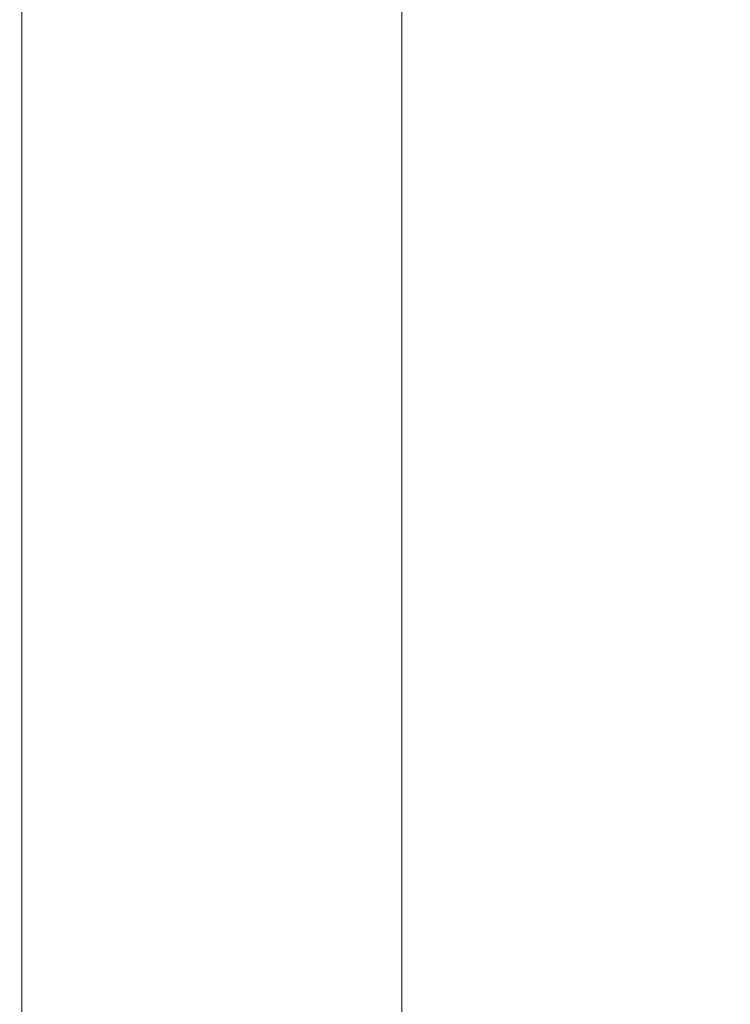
# Model space of a CAD drawing. Header units: inches. Extents: x 1352 to 2050, y -1711 to -1289.
# Tile 248 of 256: x 1795.814 to 1796.168, y -1507.307 to -1506.816. Entities that reach past the tile are written whole.
import ezdxf

# ---------------------------------------------------------------- set-up
doc = ezdxf.new("R2010")
doc.units = ezdxf.units.IN
doc.header["$MEASUREMENT"] = 0
doc.layers.add('图层 1', color=7, linetype='Continuous')

# ---------------------------------------------------------------- blocks, each defined once
blk = doc.blocks.new('block 16')
at = {"layer": '图层 1', "lineweight": 0}
for points, knots in [([(1802.50427, -1506.92301), (1802.50427, -1506.92301), (1796.05092, -1503.17646), (1796.05092, -1503.17646), (1796.00545, -1503.15028), (1795.99029, -1503.09172), (1796.01647, -1503.04693), (1796.04231, -1503.00145), (1796.10019, -1502.9863), (1796.14566, -1503.01248), (1796.14566, -1503.01248), (1802.5997, -1506.75902), (1802.5997, -1506.75902), (1802.64483, -1506.7852), (1802.66068, -1506.84274), (1802.63381, -1506.88855), (1802.60797, -1506.93403), (1802.54975, -1506.94919), (1802.50427, -1506.92301)], [0, 0, 0, 0, 1, 1, 1, 2, 2, 2, 3, 3, 3, 4, 4, 4, 5, 5, 5, 6, 6, 6, 6]), ([(1802.31479, -1507.2403), (1802.31479, -1507.2403), (1795.86144, -1503.4724), (1795.86144, -1503.4724), (1795.83181, -1503.45483), (1795.81355, -1503.42382), (1795.81424, -1503.38868), (1795.81493, -1503.35423), (1795.83388, -1503.32254), (1795.86489, -1503.30669), (1795.86489, -1503.30669), (1796.22249, -1503.11583), (1796.22249, -1503.11583), (1796.26865, -1503.09172), (1796.32584, -1503.10929), (1796.35065, -1503.15545), (1796.37511, -1503.20196), (1796.35754, -1503.25915), (1796.31137, -1503.28361), (1796.31137, -1503.28361), (1796.10398, -1503.39419), (1796.10398, -1503.39419), (1796.10398, -1503.39419), (1802.41091, -1507.07631), (1802.41091, -1507.07631), (1802.45604, -1507.10284), (1802.4712, -1507.16037), (1802.44467, -1507.20619), (1802.41815, -1507.25132), (1802.36027, -1507.26683), (1802.31479, -1507.2403)], [0, 0, 0, 0, 1, 1, 1, 2, 2, 2, 3, 3, 3, 4, 4, 4, 5, 5, 5, 6, 6, 6, 7, 7, 7, 8, 8, 8, 9, 9, 9, 10, 10, 10, 10]), ([(1796.00407, -1503.39075), (1796.00407, -1503.39075), (1796.00407, -1515.70972), (1796.00407, -1515.70972), (1796.00407, -1515.76209), (1795.96135, -1515.80481), (1795.90933, -1515.80481), (1795.85662, -1515.80481), (1795.81459, -1515.76209), (1795.81459, -1515.70972), (1795.81459, -1515.70972), (1795.81459, -1503.39075), (1795.81459, -1503.39075), (1795.81459, -1503.33838), (1795.85662, -1503.29635), (1795.90933, -1503.29635), (1795.96135, -1503.29635), (1796.00407, -1503.33838), (1796.00407, -1503.39075)], [0, 0, 0, 0, 1, 1, 1, 2, 2, 2, 3, 3, 3, 4, 4, 4, 5, 5, 5, 6, 6, 6, 6]), ([(1796.94458, -1507.30403), (1796.31137, -1507.66267), (1796.06539, -1508.49707), (1796.06677, -1509.21985), (1796.06677, -1509.21985), (1796.06746, -1509.29427), (1796.06746, -1509.29427), (1796.06884, -1509.34629), (1796.02681, -1509.38969), (1795.97444, -1509.39107), (1795.92242, -1509.39245), (1795.87867, -1509.35076), (1795.87763, -1509.2984), (1795.87763, -1509.2984), (1795.8766, -1509.21985), (1795.8766, -1509.21985), (1795.87798, -1508.46159), (1796.12465, -1507.55863), (1796.85018, -1507.13936), (1796.89566, -1507.11352), (1796.95354, -1507.12937), (1796.97972, -1507.17484), (1797.0059, -1507.22032), (1796.99005, -1507.2782), (1796.94458, -1507.30403)], [0, 0, 0, 0, 1, 1, 1, 2, 2, 2, 3, 3, 3, 4, 4, 4, 5, 5, 5, 6, 6, 6, 7, 7, 7, 8, 8, 8, 8])]:
    blk.add_open_spline(points, degree=3, knots=knots, dxfattribs=at)
blk = doc.blocks.new('block 9')
at = {"layer": '图层 1'}
blk.add_blockref('block 16', (0, 0), dxfattribs=at)
blk = doc.blocks.new('block 2')
at = {"layer": '图层 1'}
blk.add_blockref('block 9', (0, 0), dxfattribs=at)

msp = doc.modelspace()

# ---------------------------------------------------------------- block references
at = {"layer": '图层 1'}
msp.add_blockref('block 2', (0, 0), dxfattribs=at)

doc.saveas('drawing.dxf')
